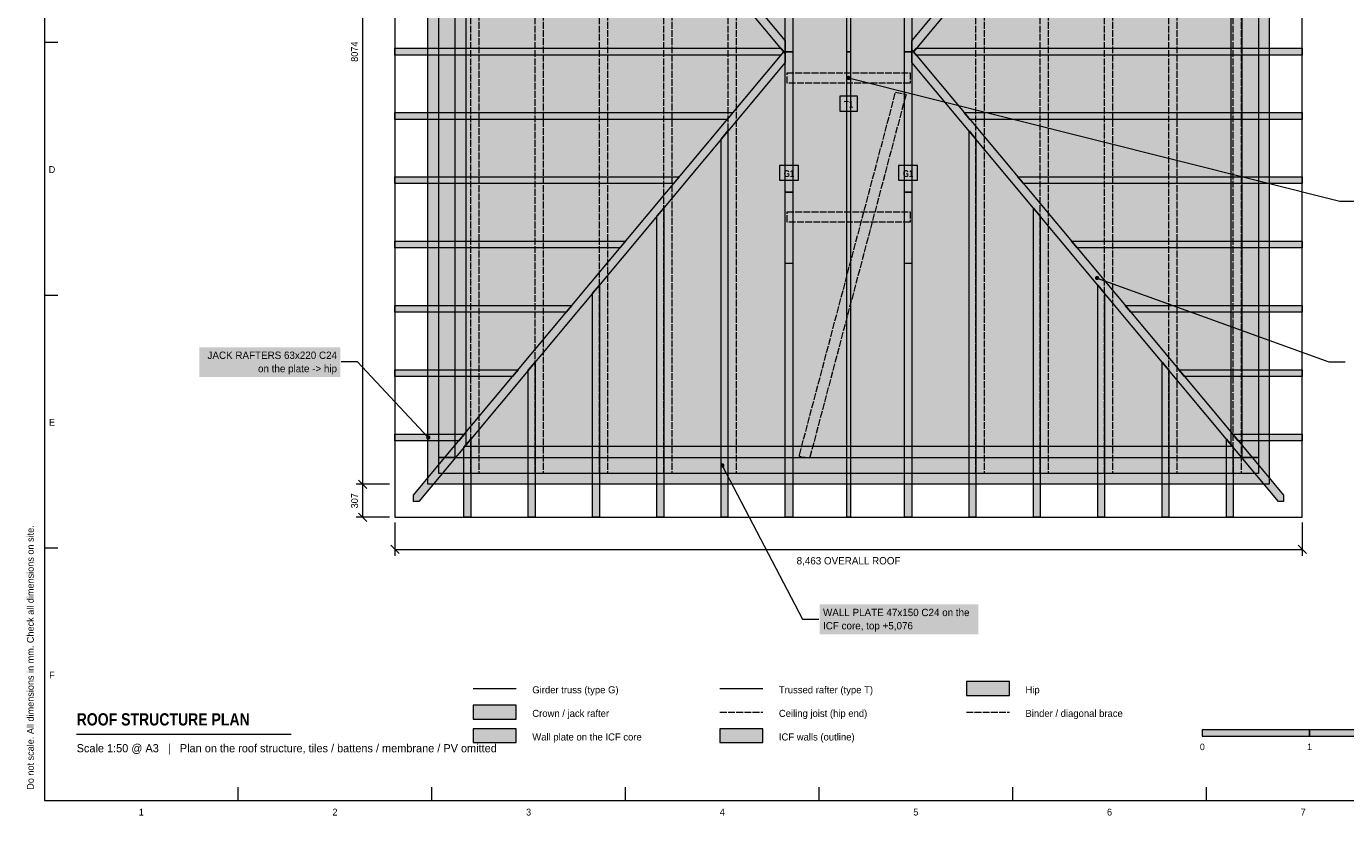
# Model space of a CAD drawing. Header units: millimetres. Extents: x 17 to 413, y 4 to 292.
# Tile 1 of 3: x 17 to 263, y 4 to 151. Entities that reach past the tile are written whole.
import ezdxf
from ezdxf.enums import TextEntityAlignment as Align

# ---------------------------------------------------------------- set-up
doc = ezdxf.new("R2010")
doc.units = ezdxf.units.MM
doc.linetypes.add('DASHED', pattern=[1.524, 1.27, -0.254])
for name, color, linetype in [('FILL-C_6B451A', 7, 'Continuous'), ('FILL-C_8C66A6', 7, 'Continuous'), ('FILL-C_A61F1A', 7, 'Continuous'), ('FILL-C_B27326', 7, 'Continuous'), ('FILL-INK', 7, 'Continuous'), ('FILL-LIGHT', 7, 'Continuous'), ('FILL-TIMBER', 7, 'Continuous'), ('FILL-TLS_BLUE', 7, 'Continuous'), ('FILL-WHITE', 7, 'Continuous'), ('LINE-C_6B451A', 7, 'Continuous'), ('LINE-C_8C66A6', 7, 'Continuous'), ('LINE-C_8C66A6-DASH', 7, 'DASHED'), ('LINE-C_A61F1A', 7, 'Continuous'), ('LINE-C_B27326', 7, 'Continuous'), ('LINE-C_B27326-DASH', 7, 'DASHED'), ('LINE-GREY', 7, 'Continuous'), ('LINE-INK', 7, 'Continuous'), ('LINE-STEEL_GREY', 7, 'Continuous'), ('LINE-TLS_BLUE', 7, 'Continuous'), ('TEXT-C_6B451A', 7, 'Continuous'), ('TEXT-C_A61F1A', 7, 'Continuous'), ('TEXT-C_B27326', 7, 'Continuous'), ('TEXT-INK', 7, 'Continuous'), ('TEXT-STEEL_GREY', 7, 'Continuous')]:
    doc.layers.add(name, color=color, linetype=linetype)
doc.styles.add('OpenSansCondensed-Bold', font='OpenSansCondensed-Bold.ttf')

msp = doc.modelspace()

# ---------------------------------------------------------------- hatches: boundary and pattern name
at = {"layer": 'FILL-C_6B451A', "true_color": 0x6b451a}
h = msp.add_hatch(color=36, dxfattribs=at)
h.dxf.hatch_style = 1
h.paths.add_polyline_path([(169.65, 146.75), (169.65, 233.63), (170.35, 233.63), (170.35, 146.75)])
h = msp.add_hatch(color=36, dxfattribs=at)
h.dxf.hatch_style = 1
h.paths.add_polyline_path([(169.65, 68.04), (169.65, 225.46), (170.35, 225.46), (170.35, 68.04)])
h = msp.add_hatch(color=36, dxfattribs=at)
h.dxf.hatch_style = 1
h.paths.add_polyline_path([(169.65, 59.87), (169.65, 146.75), (170.35, 146.75), (170.35, 59.87)])
h = msp.add_hatch(color=36, dxfattribs=at)
h.dxf.hatch_style = 1
h.paths.add_polyline_path([(92, 74.76), (91.99, 74.86), (91.95, 74.96), (91.88, 75.04), (91.8, 75.11), (91.7, 75.15), (91.6, 75.16), (91.5, 75.15), (91.4, 75.11), (91.32, 75.04), (91.25, 74.96), (91.21, 74.86), (91.2, 74.76), (91.21, 74.66), (91.25, 74.56), (91.32, 74.48), (91.4, 74.41), (91.5, 74.37), (91.6, 74.36), (91.7, 74.37), (91.8, 74.41), (91.88, 74.48), (91.95, 74.56), (91.99, 74.66)])
at = {"layer": 'FILL-C_8C66A6', "true_color": 0x8c66a6}
h = msp.add_hatch(color=205, dxfattribs=at)
h.dxf.hatch_style = 1
h.paths.add_polyline_path([(170.4, 141.85), (170.39, 141.95), (170.35, 142.05), (170.28, 142.13), (170.2, 142.2), (170.1, 142.24), (170, 142.25), (169.9, 142.24), (169.8, 142.2), (169.72, 142.13), (169.65, 142.05), (169.61, 141.95), (169.6, 141.85), (169.61, 141.75), (169.65, 141.65), (169.72, 141.57), (169.8, 141.5), (169.9, 141.46), (170, 141.45), (170.1, 141.46), (170.2, 141.5), (170.28, 141.57), (170.35, 141.65), (170.39, 141.75)])
at = {"layer": 'FILL-C_A61F1A', "true_color": 0xa61f1a}
h = msp.add_hatch(color=24, dxfattribs=at)
h.dxf.hatch_style = 1
h.paths.add_polyline_path([(158.18, 146.75), (158.18, 233.63), (159.58, 233.63), (159.58, 146.75)])
h = msp.add_hatch(color=24, dxfattribs=at)
h.dxf.hatch_style = 1
h.paths.add_polyline_path([(180.42, 146.75), (180.42, 233.63), (181.82, 233.63), (181.82, 146.75)])
h = msp.add_hatch(color=24, dxfattribs=at)
h.dxf.hatch_style = 1
h.paths.add_polyline_path([(158.18, 68.04), (158.18, 225.46), (159.58, 225.46), (159.58, 68.04)])
h = msp.add_hatch(color=24, dxfattribs=at)
h.dxf.hatch_style = 1
h.paths.add_polyline_path([(180.42, 68.04), (180.42, 225.46), (181.82, 225.46), (181.82, 68.04)])
h = msp.add_hatch(color=24, dxfattribs=at)
h.dxf.hatch_style = 1
h.paths.add_polyline_path([(158.18, 146.75), (158.18, 172.98), (159.58, 172.98), (159.58, 146.75)])
h = msp.add_hatch(color=24, dxfattribs=at)
h.dxf.hatch_style = 1
h.paths.add_polyline_path([(180.42, 146.75), (180.42, 172.98), (181.82, 172.98), (181.82, 146.75)])
h = msp.add_hatch(color=24, dxfattribs=at)
h.dxf.hatch_style = 1
h.paths.add_polyline_path([(158.18, 59.87), (158.18, 146.75), (159.58, 146.75), (159.58, 59.87)])
h = msp.add_hatch(color=24, dxfattribs=at)
h.dxf.hatch_style = 1
h.paths.add_polyline_path([(158.18, 120.52), (158.18, 146.75), (159.58, 146.75), (159.58, 120.52)])
h = msp.add_hatch(color=24, dxfattribs=at)
h.dxf.hatch_style = 1
h.paths.add_polyline_path([(180.42, 59.87), (180.42, 146.75), (181.82, 146.75), (181.82, 59.87)])
h = msp.add_hatch(color=24, dxfattribs=at)
h.dxf.hatch_style = 1
h.paths.add_polyline_path([(180.42, 120.52), (180.42, 146.75), (181.82, 146.75), (181.82, 120.52)])
h = msp.add_hatch(color=24, dxfattribs=at)
h.dxf.hatch_style = 1
h.paths.add_polyline_path([(158.18, 107.2), (158.18, 120.52), (159.58, 120.52), (159.58, 107.2)])
h = msp.add_hatch(color=24, dxfattribs=at)
h.dxf.hatch_style = 1
h.paths.add_polyline_path([(180.42, 107.2), (180.42, 120.52), (181.82, 120.52), (181.82, 107.2)])
at = {"layer": 'FILL-C_B27326', "true_color": 0xb27326}
h = msp.add_hatch(color=35, dxfattribs=at)
h.dxf.hatch_style = 1
h.paths.add_polyline_path([(146.85, 69.54), (146.84, 69.65), (146.8, 69.74), (146.74, 69.82), (146.65, 69.89), (146.56, 69.93), (146.45, 69.94), (146.35, 69.93), (146.25, 69.89), (146.17, 69.82), (146.11, 69.74), (146.07, 69.65), (146.05, 69.54), (146.07, 69.44), (146.11, 69.34), (146.17, 69.26), (146.25, 69.2), (146.35, 69.16), (146.45, 69.14), (146.56, 69.16), (146.65, 69.2), (146.74, 69.26), (146.8, 69.34), (146.84, 69.44)])
at = {"layer": 'FILL-INK', "true_color": 0x14141a}
h = msp.add_hatch(color=250, dxfattribs=at)
h.dxf.hatch_style = 1
h.paths.add_polyline_path([(236, 19), (256, 19), (256, 20.2), (236, 20.2)])
at = {"layer": 'FILL-LIGHT', "true_color": 0xbfd9f2}
h = msp.add_hatch(color=254, dxfattribs=at)
h.dxf.hatch_style = 1
h.paths.add_polyline_path([(158.18, 146.42), (92.77, 224.81), (88.84, 229.52), (88.84, 230.69), (89.82, 230.69), (158.18, 148.76)])
h = msp.add_hatch(color=254, dxfattribs=at)
h.dxf.hatch_style = 1
h.paths.add_polyline_path([(182.09, 146.75), (181.82, 147.08), (181.82, 148.76), (250.18, 230.69), (251.16, 230.69), (251.16, 229.52), (247.23, 224.81)])
at = {"layer": 'FILL-LIGHT', "true_color": 0xdedee0}
h = msp.add_hatch(color=254, dxfattribs=at)
h.dxf.hatch_style = 1
h.paths.add_polyline_path([(91.51, 227.49), (91.51, 227.49), (248.49, 227.49), (248.49, 227.49), (248.49, 227.49), (248.49, 66.01), (248.49, 66.01), (248.49, 66.01), (91.51, 66.01), (91.51, 66.01), (91.51, 66.01), (91.51, 227.49)])
h.paths.add_polyline_path([(98.62, 73.13), (98.62, 73.13), (98.62, 73.13), (98.62, 73.13), (98.62, 73.13), (98.62, 73.13), (98.62, 73.12), (98.62, 73.12), (98.62, 73.12), (98.62, 73.12), (98.62, 73.12), (98.63, 73.12), (98.63, 73.12), (98.63, 73.12), (98.63, 73.12), (98.63, 73.12), (98.63, 73.12), (241.37, 73.12), (241.37, 73.12), (241.37, 73.12), (241.37, 73.12), (241.37, 73.12), (241.37, 73.12), (241.38, 73.12), (241.38, 73.12), (241.38, 73.12), (241.38, 73.12), (241.38, 73.12), (241.38, 73.13), (241.38, 73.13), (241.38, 73.13), (241.38, 73.13), (241.38, 73.13), (241.38, 73.13), (241.38, 220.37), (241.38, 220.37), (241.38, 220.37), (241.38, 220.37), (241.38, 220.37), (241.38, 220.37), (241.38, 220.38), (241.38, 220.38), (241.38, 220.38), (241.38, 220.38), (241.38, 220.38), (241.37, 220.38), (241.37, 220.38), (241.37, 220.38), (241.37, 220.38), (241.37, 220.38), (241.37, 220.38), (98.63, 220.38), (98.63, 220.38), (98.63, 220.38), (98.63, 220.38), (98.63, 220.38), (98.63, 220.38), (98.62, 220.38), (98.62, 220.38), (98.62, 220.38), (98.62, 220.38), (98.62, 220.38), (98.62, 220.37), (98.62, 220.37), (98.62, 220.37), (98.62, 220.37), (98.62, 220.37), (98.62, 220.37)], flags=0)
at = {"layer": 'FILL-LIGHT', "true_color": 0xbfd9f2}
h = msp.add_hatch(color=254, dxfattribs=at)
h.dxf.hatch_style = 1
h.paths.add_polyline_path([(88.84, 62.81), (88.84, 63.98), (92.77, 68.69), (157.91, 146.75), (158.18, 146.42), (158.18, 144.74), (89.82, 62.81)])
h = msp.add_hatch(color=254, dxfattribs=at)
h.dxf.hatch_style = 1
h.paths.add_polyline_path([(250.18, 62.81), (181.82, 144.74), (181.82, 147.08), (247.23, 68.69), (251.16, 63.98), (251.16, 62.81)])
h = msp.add_hatch(color=254, dxfattribs=at)
h.dxf.hatch_style = 1
h.paths.add_polyline_path([(192, 26.6), (200, 26.6), (200, 29.2), (192, 29.2)])
at = {"layer": 'FILL-LIGHT', "true_color": 0xdedee0}
h = msp.add_hatch(color=254, dxfattribs=at)
h.dxf.hatch_style = 1
h.paths.add_polyline_path([(146, 17.8), (154, 17.8), (154, 20.4), (146, 20.4)])
at = {"layer": 'FILL-TIMBER', "true_color": 0xf2e0b2}
h = msp.add_hatch(color=254, dxfattribs=at)
h.dxf.hatch_style = 1
h.paths.add_polyline_path([(93.54, 71.04), (93.54, 222.46), (96.54, 222.46), (96.54, 71.04)])
h = msp.add_hatch(color=254, dxfattribs=at)
h.dxf.hatch_style = 1
h.paths.add_polyline_path([(243.46, 71.04), (243.46, 222.46), (246.46, 222.46), (246.46, 71.04)])
at = {"layer": 'FILL-TIMBER', "true_color": 0xedd6a8}
h = msp.add_hatch(color=41, dxfattribs=at)
h.dxf.hatch_style = 1
h.paths.add_polyline_path([(85.37, 146.12), (85.37, 147.38), (157.38, 147.38), (157.91, 146.75), (157.38, 146.12)])
h = msp.add_hatch(color=41, dxfattribs=at)
h.dxf.hatch_style = 1
h.paths.add_polyline_path([(182.62, 146.12), (182.09, 146.75), (182.62, 147.38), (254.63, 147.38), (254.63, 146.12)])
h = msp.add_hatch(color=41, dxfattribs=at)
h.dxf.hatch_style = 1
h.paths.add_polyline_path([(85.37, 134.12), (85.37, 135.38), (148.42, 135.38), (147.37, 134.12)])
h = msp.add_hatch(color=41, dxfattribs=at)
h.dxf.hatch_style = 1
h.paths.add_polyline_path([(192.63, 134.12), (191.58, 135.38), (254.63, 135.38), (254.63, 134.12)])
h = msp.add_hatch(color=41, dxfattribs=at)
h.dxf.hatch_style = 1
h.paths.add_polyline_path([(146.25, 59.87), (146.25, 130.44), (147.51, 131.95), (147.51, 59.87)])
h = msp.add_hatch(color=41, dxfattribs=at)
h.dxf.hatch_style = 1
h.paths.add_polyline_path([(192.49, 59.87), (192.49, 131.95), (193.75, 130.44), (193.75, 59.87)])
h = msp.add_hatch(color=41, dxfattribs=at)
h.dxf.hatch_style = 1
h.paths.add_polyline_path([(85.37, 122.12), (85.37, 123.38), (138.4, 123.38), (137.35, 122.12)])
h = msp.add_hatch(color=41, dxfattribs=at)
h.dxf.hatch_style = 1
h.paths.add_polyline_path([(202.65, 122.12), (201.6, 123.38), (254.63, 123.38), (254.63, 122.12)])
h = msp.add_hatch(color=41, dxfattribs=at)
h.dxf.hatch_style = 1
h.paths.add_polyline_path([(134.25, 59.87), (134.25, 116.06), (135.51, 117.57), (135.51, 59.87)])
h = msp.add_hatch(color=41, dxfattribs=at)
h.dxf.hatch_style = 1
h.paths.add_polyline_path([(204.49, 59.87), (204.49, 117.57), (205.75, 116.06), (205.75, 59.87)])
h = msp.add_hatch(color=41, dxfattribs=at)
h.dxf.hatch_style = 1
h.paths.add_polyline_path([(85.37, 110.12), (85.37, 111.38), (128.39, 111.38), (127.34, 110.12)])
h = msp.add_hatch(color=41, dxfattribs=at)
h.dxf.hatch_style = 1
h.paths.add_polyline_path([(212.66, 110.12), (211.61, 111.38), (254.63, 111.38), (254.63, 110.12)])
h = msp.add_hatch(color=41, dxfattribs=at)
h.dxf.hatch_style = 1
h.paths.add_polyline_path([(122.25, 59.87), (122.25, 101.68), (123.51, 103.19), (123.51, 59.87)])
h = msp.add_hatch(color=41, dxfattribs=at)
h.dxf.hatch_style = 1
h.paths.add_polyline_path([(216.49, 59.87), (216.49, 103.19), (217.75, 101.68), (217.75, 59.87)])
h = msp.add_hatch(color=41, dxfattribs=at)
h.dxf.hatch_style = 1
h.paths.add_polyline_path([(85.37, 98.12), (85.37, 99.38), (118.38, 99.38), (117.33, 98.12)])
h = msp.add_hatch(color=41, dxfattribs=at)
h.dxf.hatch_style = 1
h.paths.add_polyline_path([(222.67, 98.12), (221.62, 99.38), (254.63, 99.38), (254.63, 98.12)])
h = msp.add_hatch(color=41, dxfattribs=at)
h.dxf.hatch_style = 1
h.paths.add_polyline_path([(110.25, 59.87), (110.25, 87.3), (111.51, 88.81), (111.51, 59.87)])
h = msp.add_hatch(color=41, dxfattribs=at)
h.dxf.hatch_style = 1
h.paths.add_polyline_path([(228.49, 59.87), (228.49, 88.81), (229.75, 87.3), (229.75, 59.87)])
h = msp.add_hatch(color=41, dxfattribs=at)
h.dxf.hatch_style = 1
h.paths.add_polyline_path([(85.37, 86.12), (85.37, 87.38), (108.36, 87.38), (107.31, 86.12)])
h = msp.add_hatch(color=41, dxfattribs=at)
h.dxf.hatch_style = 1
h.paths.add_polyline_path([(232.69, 86.12), (231.64, 87.38), (254.63, 87.38), (254.63, 86.12)])
h = msp.add_hatch(color=41, dxfattribs=at)
h.dxf.hatch_style = 1
h.paths.add_polyline_path([(85.37, 74.12), (85.37, 75.38), (98.35, 75.38), (97.3, 74.12)])
h = msp.add_hatch(color=41, dxfattribs=at)
h.dxf.hatch_style = 1
h.paths.add_polyline_path([(98.25, 59.87), (98.25, 72.92), (99.51, 74.43), (99.51, 59.87)])
h = msp.add_hatch(color=41, dxfattribs=at)
h.dxf.hatch_style = 1
h.paths.add_polyline_path([(240.49, 59.87), (240.49, 74.43), (241.75, 72.92), (241.75, 59.87)])
h = msp.add_hatch(color=41, dxfattribs=at)
h.dxf.hatch_style = 1
h.paths.add_polyline_path([(242.7, 74.12), (241.65, 75.38), (254.63, 75.38), (254.63, 74.12)])
at = {"layer": 'FILL-TIMBER', "true_color": 0xf2e0b2}
h = msp.add_hatch(color=254, dxfattribs=at)
h.dxf.hatch_style = 1
h.paths.add_polyline_path([(93.54, 68.04), (93.54, 71.04), (246.46, 71.04), (246.46, 68.04)])
at = {"layer": 'FILL-TIMBER', "true_color": 0xedd6a8}
h = msp.add_hatch(color=41, dxfattribs=at)
h.dxf.hatch_style = 1
h.paths.add_polyline_path([(100, 22.2), (108, 22.2), (108, 24.8), (100, 24.8)])
at = {"layer": 'FILL-TIMBER', "true_color": 0xf2e0b2}
h = msp.add_hatch(color=254, dxfattribs=at)
h.dxf.hatch_style = 1
h.paths.add_polyline_path([(100, 17.8), (108, 17.8), (108, 20.4), (100, 20.4)])
at = {"layer": 'FILL-TLS_BLUE', "true_color": 0x1a5999}
h = msp.add_hatch(color=154, dxfattribs=at)
h.dxf.hatch_style = 1
h.paths.add_polyline_path([(216.77, 104.51), (216.75, 104.61), (216.71, 104.71), (216.65, 104.79), (216.57, 104.86), (216.47, 104.9), (216.37, 104.91), (216.26, 104.9), (216.17, 104.86), (216.09, 104.79), (216.02, 104.71), (215.98, 104.61), (215.97, 104.51), (215.98, 104.41), (216.02, 104.31), (216.09, 104.23), (216.17, 104.16), (216.26, 104.12), (216.37, 104.11), (216.47, 104.12), (216.57, 104.16), (216.65, 104.23), (216.71, 104.31), (216.75, 104.41)])
at = {"layer": 'FILL-WHITE', "true_color": 0xffffff}
h = msp.add_hatch(color=7, dxfattribs=at)
h.dxf.hatch_style = 1
h.paths.add_polyline_path([(168.38, 135.68), (171.64, 135.68), (171.64, 138.44), (168.38, 138.44)])
h = msp.add_hatch(color=7, dxfattribs=at)
h.dxf.hatch_style = 1
h.paths.add_polyline_path([(157.11, 122.76), (160.67, 122.76), (160.67, 125.52), (157.11, 125.52)])
h = msp.add_hatch(color=7, dxfattribs=at)
h.dxf.hatch_style = 1
h.paths.add_polyline_path([(179.33, 122.76), (182.89, 122.76), (182.89, 125.52), (179.33, 125.52)])
h = msp.add_hatch(color=7, dxfattribs=at)
h.dxf.hatch_style = 1
h.paths.add_polyline_path([(48.88, 86.03), (75.17, 86.03), (75.17, 91.58), (48.88, 91.58)])
h = msp.add_hatch(color=7, dxfattribs=at)
h.dxf.hatch_style = 1
h.paths.add_polyline_path([(164.64, 38.03), (194.22, 38.03), (194.22, 43.58), (164.64, 43.58)])
h = msp.add_hatch(color=7, dxfattribs=at)
h.dxf.hatch_style = 1
h.paths.add_polyline_path([(256, 19), (276, 19), (276, 20.2), (256, 20.2)])

# ---------------------------------------------------------------- linework, layer by layer
at = {"layer": 'LINE-C_6B451A', "lineweight": 5}
for p, q in [((78.37, 88.87), (75.37, 88.87)), ((91.6, 74.76), (78.37, 88.87)), ((146, 27.9), (154, 27.9))]:
    msp.add_line(p, q, dxfattribs=at)
for points in [[(169.65, 146.75), (169.65, 233.63), (170.35, 233.63), (170.35, 146.75)], [(169.65, 68.04), (169.65, 225.46), (170.35, 225.46), (170.35, 68.04)], [(85.37, 146.12), (85.37, 147.38), (157.38, 147.38), (157.91, 146.75), (157.38, 146.12)], [(169.65, 59.87), (169.65, 146.75), (170.35, 146.75), (170.35, 59.87)], [(182.62, 146.12), (182.09, 146.75), (182.62, 147.38), (254.63, 147.38), (254.63, 146.12)], [(168.38, 135.68), (171.64, 135.68), (171.64, 138.44), (168.38, 138.44)], [(85.37, 134.12), (85.37, 135.38), (148.42, 135.38), (147.37, 134.12)], [(192.63, 134.12), (191.58, 135.38), (254.63, 135.38), (254.63, 134.12)], [(146.25, 59.87), (146.25, 130.44), (147.51, 131.95), (147.51, 59.87)], [(192.49, 59.87), (192.49, 131.95), (193.75, 130.44), (193.75, 59.87)], [(85.37, 122.12), (85.37, 123.38), (138.4, 123.38), (137.35, 122.12)], [(202.65, 122.12), (201.6, 123.38), (254.63, 123.38), (254.63, 122.12)], [(134.25, 59.87), (134.25, 116.06), (135.51, 117.57), (135.51, 59.87)], [(204.49, 59.87), (204.49, 117.57), (205.75, 116.06), (205.75, 59.87)], [(85.37, 110.12), (85.37, 111.38), (128.39, 111.38), (127.34, 110.12)], [(212.66, 110.12), (211.61, 111.38), (254.63, 111.38), (254.63, 110.12)], [(122.25, 59.87), (122.25, 101.68), (123.51, 103.19), (123.51, 59.87)], [(216.49, 59.87), (216.49, 103.19), (217.75, 101.68), (217.75, 59.87)], [(85.37, 98.12), (85.37, 99.38), (118.38, 99.38), (117.33, 98.12)], [(222.67, 98.12), (221.62, 99.38), (254.63, 99.38), (254.63, 98.12)], [(110.25, 59.87), (110.25, 87.3), (111.51, 88.81), (111.51, 59.87)], [(228.49, 59.87), (228.49, 88.81), (229.75, 87.3), (229.75, 59.87)], [(85.37, 86.12), (85.37, 87.38), (108.36, 87.38), (107.31, 86.12)], [(232.69, 86.12), (231.64, 87.38), (254.63, 87.38), (254.63, 86.12)], [(85.37, 74.12), (85.37, 75.38), (98.35, 75.38), (97.3, 74.12)], [(98.25, 59.87), (98.25, 72.92), (99.51, 74.43), (99.51, 59.87)], [(240.49, 59.87), (240.49, 74.43), (241.75, 72.92), (241.75, 59.87)], [(242.7, 74.12), (241.65, 75.38), (254.63, 75.38), (254.63, 74.12)], [(100, 22.2), (108, 22.2), (108, 24.8), (100, 24.8)]]:
    msp.add_lwpolyline(points, close=True, dxfattribs=at)
at = {"layer": 'LINE-C_8C66A6', "lineweight": 5}
for p, q in [((170, 141.85), (261.63, 118.87)), ((261.63, 118.87), (264.63, 118.87))]:
    msp.add_line(p, q, dxfattribs=at)
at = {"layer": 'LINE-C_8C66A6-DASH', "lineweight": 5}
msp.add_line((192, 23.5), (200, 23.5), dxfattribs=at)
for points in [[(158.53, 140.88), (158.53, 142.82), (181.47, 142.82), (181.47, 140.88)], [(162.73, 70.87), (160.84, 71.21), (160.84, 71.46), (178.77, 139.17), (180.66, 138.83), (180.66, 138.58)], [(158.53, 114.94), (158.53, 116.88), (181.47, 116.88), (181.47, 114.94)]]:
    msp.add_lwpolyline(points, close=True, dxfattribs=at)
at = {"layer": 'LINE-C_A61F1A', "lineweight": 5}
msp.add_line((100, 27.9), (108, 27.9), dxfattribs=at)
for points in [[(158.18, 146.75), (158.18, 233.63), (159.58, 233.63), (159.58, 146.75)], [(180.42, 146.75), (180.42, 233.63), (181.82, 233.63), (181.82, 146.75)], [(158.18, 68.04), (158.18, 225.46), (159.58, 225.46), (159.58, 68.04)], [(180.42, 68.04), (180.42, 225.46), (181.82, 225.46), (181.82, 68.04)], [(158.18, 146.75), (158.18, 172.98), (159.58, 172.98), (159.58, 146.75)], [(180.42, 146.75), (180.42, 172.98), (181.82, 172.98), (181.82, 146.75)], [(158.18, 59.87), (158.18, 146.75), (159.58, 146.75), (159.58, 59.87)], [(158.18, 120.52), (158.18, 146.75), (159.58, 146.75), (159.58, 120.52)], [(180.42, 59.87), (180.42, 146.75), (181.82, 146.75), (181.82, 59.87)], [(180.42, 120.52), (180.42, 146.75), (181.82, 146.75), (181.82, 120.52)], [(157.11, 122.76), (160.67, 122.76), (160.67, 125.52), (157.11, 125.52)], [(179.33, 122.76), (182.89, 122.76), (182.89, 125.52), (179.33, 125.52)], [(158.18, 107.2), (158.18, 120.52), (159.58, 120.52), (159.58, 107.2)], [(180.42, 107.2), (180.42, 120.52), (181.82, 120.52), (181.82, 107.2)]]:
    msp.add_lwpolyline(points, close=True, dxfattribs=at)
at = {"layer": 'LINE-C_B27326', "lineweight": 5}
for p, q in [((146.45, 69.54), (161.44, 40.87)), ((161.44, 40.87), (164.44, 40.87))]:
    msp.add_line(p, q, dxfattribs=at)
for points in [[(93.54, 71.04), (93.54, 222.46), (96.54, 222.46), (96.54, 71.04)], [(243.46, 71.04), (243.46, 222.46), (246.46, 222.46), (246.46, 71.04)], [(93.54, 68.04), (93.54, 71.04), (246.46, 71.04), (246.46, 68.04)], [(100, 17.8), (108, 17.8), (108, 20.4), (100, 20.4)]]:
    msp.add_lwpolyline(points, close=True, dxfattribs=at)
at = {"layer": 'LINE-C_B27326-DASH', "lineweight": 5}
msp.add_line((146, 23.5), (154, 23.5), dxfattribs=at)
for points in [[(99.53, 68.04), (99.53, 225.46), (101.03, 225.46), (101.03, 68.04)], [(111.53, 68.04), (111.53, 225.46), (113.03, 225.46), (113.03, 68.04)], [(123.53, 68.04), (123.53, 225.46), (125.03, 225.46), (125.03, 68.04)], [(135.53, 68.04), (135.53, 225.46), (137.03, 225.46), (137.03, 68.04)], [(147.53, 68.04), (147.53, 225.46), (149.03, 225.46), (149.03, 68.04)], [(193.77, 68.04), (193.77, 225.46), (195.27, 225.46), (195.27, 68.04)], [(205.77, 68.04), (205.77, 225.46), (207.27, 225.46), (207.27, 68.04)], [(217.77, 68.04), (217.77, 225.46), (219.27, 225.46), (219.27, 68.04)], [(229.77, 68.04), (229.77, 225.46), (231.27, 225.46), (231.27, 68.04)], [(241.77, 68.04), (241.77, 225.46), (243.27, 225.46), (243.27, 68.04)]]:
    msp.add_lwpolyline(points, close=True, dxfattribs=at)
at = {"layer": 'LINE-GREY', "lineweight": 5}
for points in [[(91.51, 227.49), (91.51, 227.49), (248.49, 227.49), (248.49, 227.49), (248.49, 227.49), (248.49, 66.01), (248.49, 66.01), (248.49, 66.01), (91.51, 66.01), (91.51, 66.01), (91.51, 66.01), (91.51, 227.49)], [(146, 17.8), (154, 17.8), (154, 20.4), (146, 20.4)]]:
    msp.add_lwpolyline(points, close=True, dxfattribs=at)
msp.add_lwpolyline([(98.62, 220.37), (98.62, 73.13), (98.62, 73.13), (98.62, 73.13), (98.62, 73.13), (98.62, 73.13), (98.62, 73.13), (98.62, 73.12), (98.62, 73.12), (98.62, 73.12), (98.62, 73.12), (98.62, 73.12), (98.63, 73.12), (98.63, 73.12), (98.63, 73.12), (98.63, 73.12), (98.63, 73.12), (98.63, 73.12), (241.37, 73.12), (241.37, 73.12), (241.37, 73.12), (241.37, 73.12), (241.37, 73.12), (241.37, 73.12), (241.38, 73.12), (241.38, 73.12), (241.38, 73.12), (241.38, 73.12), (241.38, 73.12), (241.38, 73.13), (241.38, 73.13), (241.38, 73.13), (241.38, 73.13), (241.38, 73.13), (241.38, 73.13), (241.38, 220.37)], dxfattribs=at)
at = {"layer": 'LINE-INK', "lineweight": 5}
for p, q in [((79.37, 59.87), (79.37, 233.63)), ((20, 148.5), (22.5, 148.5)), ((20, 101.33), (22.5, 101.33)), ((80.15, 65.23), (78.59, 66.79)), ((84.37, 66.01), (78.17, 66.01)), ((84.37, 59.87), (78.17, 59.87)), ((80.15, 59.09), (78.59, 60.65)), ((85.37, 58.87), (85.37, 52.67)), ((254.63, 58.87), (254.63, 52.67)), ((20, 54.17), (22.5, 54.17)), ((84.59, 54.65), (86.15, 53.09)), ((253.85, 54.65), (255.41, 53.09)), ((85.37, 53.87), (254.63, 53.87)), ((26, 19.4), (66, 19.4)), ((56.12, 7), (56.12, 9.5)), ((92.25, 7), (92.25, 9.5)), ((128.38, 7), (128.38, 9.5)), ((164.5, 7), (164.5, 9.5)), ((200.62, 7), (200.62, 9.5)), ((236.75, 7), (236.75, 9.5))]:
    msp.add_line(p, q, dxfattribs=at)
for points in [[(20, 7), (413, 7), (413, 290), (20, 290)], [(236, 19), (256, 19), (256, 20.2), (236, 20.2)], [(256, 19), (276, 19), (276, 20.2), (256, 20.2)]]:
    msp.add_lwpolyline(points, close=True, dxfattribs=at)
at = {"layer": 'LINE-STEEL_GREY', "lineweight": 5}
msp.add_lwpolyline([(254.63, 59.87), (254.63, 233.63), (85.37, 233.63), (85.37, 59.87)], close=True, dxfattribs=at)
at = {"layer": 'LINE-TLS_BLUE', "lineweight": 5}
for p, q in [((216.37, 104.51), (259.63, 88.87)), ((259.63, 88.87), (262.63, 88.87))]:
    msp.add_line(p, q, dxfattribs=at)
for points in [[(158.18, 146.42), (92.77, 224.81), (88.84, 229.52), (88.84, 230.69), (89.82, 230.69), (158.18, 148.76)], [(182.09, 146.75), (181.82, 147.08), (181.82, 148.76), (250.18, 230.69), (251.16, 230.69), (251.16, 229.52), (247.23, 224.81)], [(88.84, 62.81), (88.84, 63.98), (92.77, 68.69), (157.91, 146.75), (158.18, 146.42), (158.18, 144.74), (89.82, 62.81)], [(250.18, 62.81), (181.82, 144.74), (181.82, 147.08), (247.23, 68.69), (251.16, 63.98), (251.16, 62.81)], [(192, 26.6), (200, 26.6), (200, 29.2), (192, 29.2)]]:
    msp.add_lwpolyline(points, close=True, dxfattribs=at)

# ---------------------------------------------------------------- texts
at = {"layer": 'TEXT-C_6B451A', "style": 'OpenSansCondensed-Bold'}
msp.add_text('T1', height=1.27, dxfattribs=at).set_placement((170.01, 136.28), align=Align.CENTER)
at = {"layer": 'TEXT-C_6B451A'}
for s, p in [('JACK RAFTERS 63x220 C24', (74.57, 89.41)), ('on the plate -> hip', (74.57, 86.93))]:
    msp.add_text(s, height=1.3716, dxfattribs=at).set_placement(p, align=Align.RIGHT)
at = {"layer": 'TEXT-C_A61F1A', "style": 'OpenSansCondensed-Bold'}
for p in [(158.89, 123.36), (181.11, 123.36)]:
    msp.add_text('G1', height=1.27, dxfattribs=at).set_placement(p, align=Align.CENTER)
at = {"layer": 'TEXT-C_B27326'}
for s, p in [('WALL PLATE 47x150 C24 on the', (165.24, 41.41)), ('ICF core, top +5,076', (165.24, 38.93))]:
    msp.add_text(s, height=1.3716, dxfattribs=at).set_placement(p)
at = {"layer": 'TEXT-INK'}
for s, p in [('8074', (78.47, 146.75)), ('307', (78.47, 62.94))]:
    msp.add_text(s, height=1.27, rotation=90, dxfattribs=at).set_placement(p, align=Align.CENTER)
for s, height, p in [('8,463 OVERALL ROOF', 1.3716, (170, 51.06)), ('0', 1.22, (236, 16.4)), ('1', 1.22, (256, 16.4))]:
    msp.add_text(s, height=height, dxfattribs=at).set_placement(p, align=Align.CENTER)
for s, height, p in [('Girder truss (type G)', 1.3208, (111, 27)), ('Trussed rafter (type T)', 1.3208, (157, 27)), ('Hip', 1.321, (203, 27)), ('Crown / jack rafter', 1.3208, (111, 22.6)), ('Ceiling joist (hip end)', 1.3208, (157, 22.6)), ('Binder / diagonal brace', 1.3208, (203, 22.6)), ('Wall plate on the ICF core', 1.3208, (111, 18.2)), ('ICF walls (outline)', 1.3208, (157, 18.2))]:
    msp.add_text(s, height=height, dxfattribs=at).set_placement(p)
at = {"layer": 'TEXT-INK', "style": 'OpenSansCondensed-Bold'}
msp.add_text('ROOF STRUCTURE PLAN', height=2.286, dxfattribs=at).set_placement((26, 21))
at = {"layer": 'TEXT-STEEL_GREY'}
for s, p in [('D', (21.4, 124.12)), ('E', (21.4, 76.95)), ('F', (21.4, 29.78)), ('1', (38.06, 4.2)), ('2', (74.19, 4.2)), ('3', (110.31, 4.2)), ('4', (146.44, 4.2)), ('5', (182.56, 4.2)), ('6', (218.69, 4.2)), ('7', (254.81, 4.2))]:
    msp.add_text(s, height=1.27, dxfattribs=at).set_placement(p, align=Align.CENTER)
msp.add_text('Do not scale. All dimensions in mm. Check all dimensions on site.', height=1.27, rotation=90, dxfattribs=at).set_placement((18, 9))
msp.add_text('Scale 1:50 @ A3   |   Plan on the roof structure, tiles / battens / membrane / PV omitted', height=1.524, dxfattribs=at).set_placement((26, 16))

doc.saveas('drawing.dxf')
